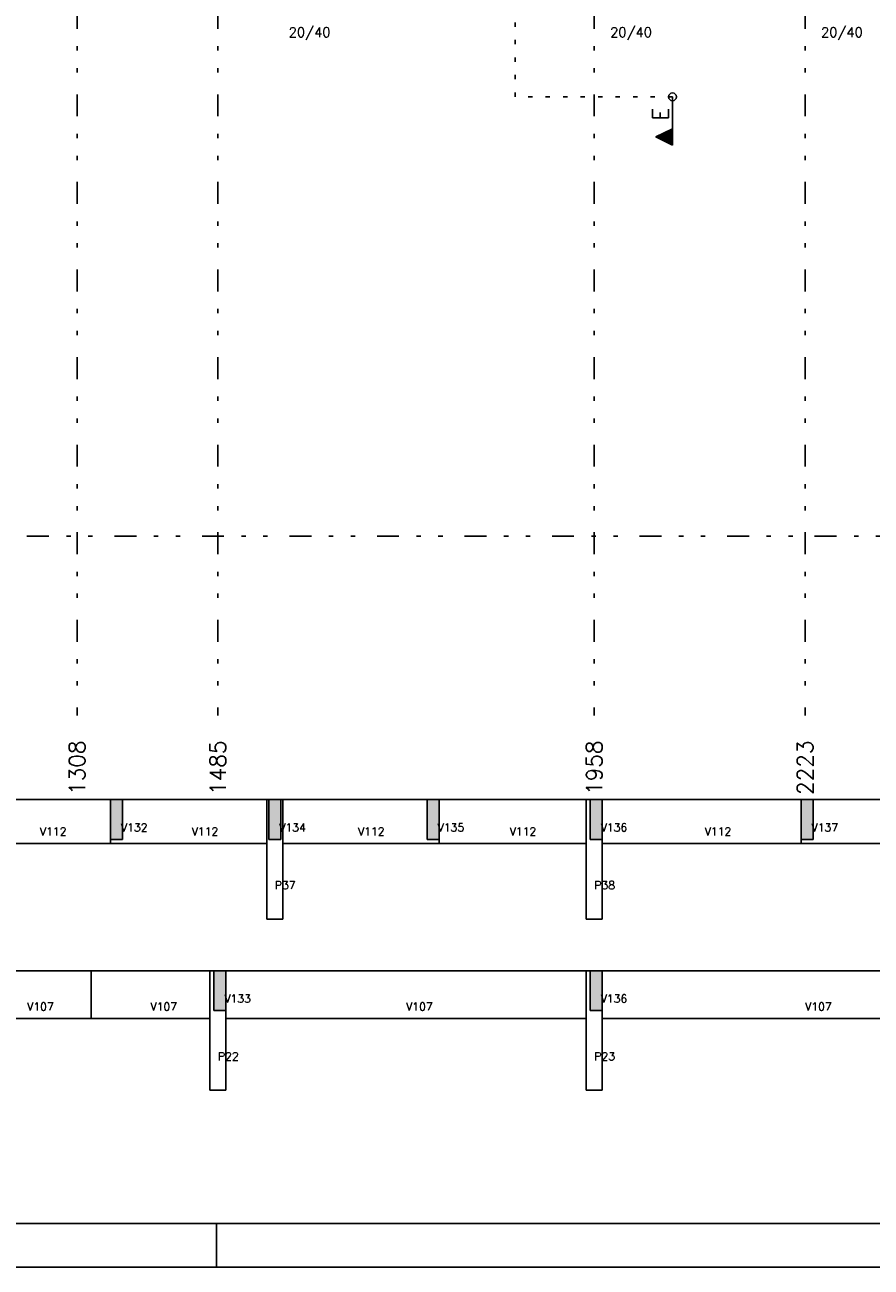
# Model space of a CAD drawing. Extents: x 0 to 119, y 0 to 84.
# Tile 3 of 14: x 41 to 60, y 0 to 28. Entities that reach past the tile are written whole.
import ezdxf

# ---------------------------------------------------------------- set-up
doc = ezdxf.new("R2010")
doc.units = 0
doc.header["$MEASUREMENT"] = 0
doc.linetypes.add('ESTILO_TQS_0002', pattern=[0.4, 0.1, -0.3])
doc.linetypes.add('ESTILO_TQS_0004', pattern=[2, 0.5, -0.4, 0.1, -0.4, 0.1, -0.5])
for name, color, linetype in [('1', 1, 'CONTINUOUS'), ('3', 3, 'CONTINUOUS'), ('6', 6, 'CONTINUOUS'), ('8', 8, 'CONTINUOUS'), ('9', 9, 'CONTINUOUS')]:
    doc.layers.add(name, color=color, linetype=linetype)
doc.styles.get("Standard").update_dxf_attribs({"font": 'ROMANS.SHX'})

msp = doc.modelspace()

# ---------------------------------------------------------------- linework, layer by layer
at = {"layer": '1', "linetype": 'ESTILO_TQS_0004'}
for p, q in [((41.715, 80.782), (41.715, 12.6)), ((44.933, 80.782), (44.933, 12.6)), ((53.533, 80.782), (53.533, 12.6)), ((58.351, 80.782), (58.351, 12.6)), ((12.569, 16.691), (78.533, 16.691))]:
    msp.add_line(p, q, dxfattribs=at)
at = {"layer": '1', "linetype": 'Continuous'}
for p, q in [((44.9, 0), (44.9, 1)), ((0, 0), (118.9, 0))]:
    msp.add_line(p, q, dxfattribs=at)
msp.add_circle((55.32, 26.726), 0.0909, dxfattribs=at)
at = {"layer": '3', "linetype": 'ESTILO_TQS_0002'}
for p, q in [((51.722, 26.726), (51.722, 51.911)), ((55.32, 26.726), (51.722, 26.726))]:
    msp.add_line(p, q, dxfattribs=at)
at = {"layer": '3', "linetype": 'Continuous'}
for p, q in [((55.319, 25.623), (55.319, 26.726)), ((55.32, 26.726), (55.32, 25.621)), ((54.943, 25.809), (55.319, 25.997)), ((54.947, 25.809), (55.319, 25.995)), ((54.972, 25.797), (54.972, 25.822)), ((55.001, 25.782), (55.001, 25.836)), ((55.03, 25.768), (55.03, 25.851)), ((55.059, 25.753), (55.059, 25.866)), ((55.088, 25.739), (55.088, 25.88)), ((55.117, 25.724), (55.117, 25.895)), ((55.146, 25.71), (55.146, 25.909)), ((55.175, 25.695), (55.175, 25.924)), ((55.204, 25.68), (55.204, 25.938)), ((55.233, 25.666), (55.233, 25.953)), ((55.262, 25.651), (55.262, 25.967)), ((55.291, 25.637), (55.291, 25.982)), ((55.32, 25.621), (54.943, 25.809)), ((55.319, 25.623), (54.947, 25.809))]:
    msp.add_line(p, q, dxfattribs=at)
msp.add_lwpolyline([(55.319, 25.623), (54.947, 25.809), (55.319, 25.995), (55.319, 25.623)], dxfattribs=at)
at = {"layer": '6', "linetype": 'Continuous'}
for p, q in [((42.478, 10.677), (39.115, 10.677)), ((42.478, 10.677), (42.478, 9.768)), ((42.751, 10.677), (42.478, 10.677)), ((46.051, 10.677), (42.751, 10.677)), ((42.751, 10.226), (42.751, 10.677)), ((46.051, 9.677), (46.051, 10.677)), ((46.051, 10.677), (46.051, 7.95)), ((46.096, 10.677), (46.051, 10.677)), ((46.096, 10.677), (46.096, 9.768)), ((46.369, 10.677), (46.096, 10.677)), ((46.369, 10.136), (46.369, 10.677)), ((46.415, 10.677), (46.369, 10.677)), ((49.715, 10.677), (46.415, 10.677)), ((46.415, 7.95), (46.415, 10.677)), ((49.715, 10.677), (49.715, 9.768)), ((49.987, 10.677), (49.715, 10.677)), ((53.351, 10.677), (49.987, 10.677)), ((49.987, 10.226), (49.987, 10.677)), ((53.351, 10.677), (53.351, 7.95)), ((53.442, 10.677), (53.351, 10.677)), ((53.442, 10.677), (53.442, 9.768)), ((53.715, 10.677), (53.442, 10.677)), ((58.26, 10.677), (53.715, 10.677)), ((53.715, 10.115), (53.715, 10.677)), ((58.26, 10.677), (58.26, 9.768)), ((58.533, 10.677), (58.26, 10.677)), ((62.987, 10.677), (58.533, 10.677)), ((58.533, 9.934), (58.533, 10.677)), ((42.751, 9.768), (42.751, 10.226)), ((49.987, 9.768), (49.987, 10.226)), ((46.369, 9.768), (46.369, 10.136)), ((53.715, 9.768), (53.715, 10.115)), ((58.533, 9.768), (58.533, 9.934)), ((39.115, 9.677), (42.478, 9.677)), ((42.478, 9.768), (42.478, 9.677)), ((42.478, 9.768), (42.613, 9.768)), ((42.478, 9.677), (42.615, 9.677)), ((42.613, 9.768), (42.751, 9.768)), ((42.615, 9.677), (42.751, 9.677)), ((42.751, 9.677), (46.051, 9.677)), ((46.096, 9.768), (46.259, 9.768)), ((46.259, 9.768), (46.369, 9.768)), ((46.415, 9.677), (49.715, 9.677)), ((49.715, 9.768), (49.85, 9.768)), ((49.715, 9.677), (49.851, 9.677)), ((49.85, 9.768), (49.987, 9.768)), ((49.851, 9.677), (49.987, 9.677)), ((49.987, 9.677), (49.987, 9.768)), ((49.987, 9.677), (53.351, 9.677)), ((53.442, 9.768), (53.604, 9.768)), ((53.604, 9.768), (53.715, 9.768)), ((53.715, 9.768), (53.715, 9.677)), ((53.715, 7.95), (53.715, 9.768)), ((53.715, 9.677), (58.26, 9.677)), ((58.26, 9.768), (58.26, 9.677)), ((58.26, 9.768), (58.483, 9.768)), ((58.26, 9.677), (58.396, 9.677)), ((58.396, 9.677), (58.533, 9.677)), ((58.483, 9.768), (58.533, 9.768)), ((58.533, 9.677), (62.987, 9.677)), ((46.051, 7.95), (46.415, 7.95)), ((53.351, 7.95), (53.715, 7.95)), ((41.896, 6.768), (39.115, 6.768)), ((42.033, 6.768), (41.896, 6.768)), ((42.033, 6.768), (42.033, 5.677)), ((42.169, 6.768), (42.033, 6.768)), ((44.751, 6.768), (42.169, 6.768)), ((44.751, 6.768), (44.751, 4.041)), ((44.842, 6.768), (44.751, 6.768)), ((44.842, 6.768), (44.842, 5.859)), ((45.115, 6.768), (44.842, 6.768)), ((45.115, 6.768), (45.115, 5.677)), ((53.351, 6.768), (45.115, 6.768)), ((45.115, 6.343), (45.115, 6.768)), ((45.115, 4.041), (45.115, 6.768)), ((53.351, 5.677), (53.351, 6.768)), ((53.351, 6.768), (53.351, 4.041)), ((53.442, 6.768), (53.351, 6.768)), ((53.442, 6.768), (53.442, 5.859)), ((53.715, 6.768), (53.442, 6.768)), ((62.987, 6.768), (53.715, 6.768)), ((53.715, 6.343), (53.715, 6.768)), ((45.115, 5.859), (45.115, 6.343)), ((53.715, 5.859), (53.715, 6.343)), ((39.115, 5.677), (41.896, 5.677)), ((41.896, 5.677), (42.033, 5.677)), ((42.033, 5.677), (42.169, 5.677)), ((42.169, 5.677), (44.751, 5.677)), ((44.842, 5.859), (44.969, 5.859)), ((44.969, 5.859), (45.115, 5.859)), ((45.115, 5.677), (53.351, 5.677)), ((53.442, 5.859), (53.569, 5.859)), ((53.569, 5.859), (53.715, 5.859)), ((53.715, 4.041), (53.715, 5.859)), ((53.715, 5.677), (62.987, 5.677)), ((44.751, 4.041), (45.115, 4.041)), ((53.351, 4.041), (53.715, 4.041))]:
    msp.add_line(p, q, dxfattribs=at)
at = {"layer": '8', "linetype": 'Continuous'}
msp.add_line((2.5, 1), (117.9, 1), dxfattribs=at)
at = {"layer": '9', "linetype": 'Continuous'}
for points in [[(42.478, 10.677), (42.478, 10.218), (42.478, 9.768)], [(42.478, 10.677), (42.478, 9.768), (42.613, 9.768)], [(42.478, 10.677), (42.613, 9.768), (42.751, 9.768)], [(42.478, 10.677), (42.751, 9.768), (42.751, 10.226)], [(42.478, 10.677), (42.751, 10.226), (42.751, 10.677)], [(42.478, 10.677), (42.751, 10.677), (42.613, 10.677)], [(42.478, 10.677), (42.613, 10.677), (42.478, 10.677)], [(46.096, 10.677), (46.096, 10.308), (46.096, 9.768)], [(46.096, 10.677), (46.096, 9.768), (46.259, 9.768)], [(46.096, 10.677), (46.259, 9.768), (46.369, 9.768)], [(46.096, 10.677), (46.369, 9.768), (46.369, 10.136)], [(46.096, 10.677), (46.369, 10.136), (46.369, 10.677)], [(46.096, 10.677), (46.369, 10.677), (46.259, 10.677)], [(46.096, 10.677), (46.259, 10.677), (46.096, 10.677)], [(49.715, 10.677), (49.715, 10.218), (49.715, 9.768)], [(49.715, 10.677), (49.715, 9.768), (49.85, 9.768)], [(49.715, 10.677), (49.85, 9.768), (49.987, 9.768)], [(49.715, 10.677), (49.987, 9.768), (49.987, 10.226)], [(49.715, 10.677), (49.987, 10.226), (49.987, 10.677)], [(49.715, 10.677), (49.987, 10.677), (49.85, 10.677)], [(49.715, 10.677), (49.85, 10.677), (49.715, 10.677)], [(53.442, 10.677), (53.442, 10.308), (53.442, 9.768)], [(53.442, 10.677), (53.442, 9.768), (53.604, 9.768)], [(53.442, 10.677), (53.604, 9.768), (53.715, 9.768)], [(53.442, 10.677), (53.715, 9.768), (53.715, 10.115)], [(53.442, 10.677), (53.715, 10.115), (53.715, 10.677)], [(53.442, 10.677), (53.715, 10.677), (53.604, 10.677)], [(53.442, 10.677), (53.604, 10.677), (53.442, 10.677)], [(58.26, 10.677), (58.26, 10.511), (58.26, 9.768)], [(58.26, 10.677), (58.26, 9.768), (58.483, 9.768)], [(58.26, 10.677), (58.483, 9.768), (58.533, 9.768)], [(58.26, 10.677), (58.533, 9.768), (58.533, 9.934)], [(58.26, 10.677), (58.533, 9.934), (58.533, 10.677)], [(58.26, 10.677), (58.533, 10.677), (58.483, 10.677)], [(58.26, 10.677), (58.483, 10.677), (58.26, 10.677)], [(44.842, 6.768), (44.842, 6.284), (44.842, 5.859)], [(44.842, 6.768), (44.842, 5.859), (44.969, 5.859)], [(44.842, 6.768), (44.969, 5.859), (45.115, 5.859)], [(44.842, 6.768), (45.115, 5.859), (45.115, 6.343)], [(44.842, 6.768), (45.115, 6.343), (45.115, 6.768)], [(44.842, 6.768), (45.115, 6.768), (44.969, 6.768)], [(44.842, 6.768), (44.969, 6.768), (44.842, 6.768)], [(53.442, 6.768), (53.442, 6.284), (53.442, 5.859)], [(53.442, 6.768), (53.442, 5.859), (53.569, 5.859)], [(53.442, 6.768), (53.569, 5.859), (53.715, 5.859)], [(53.442, 6.768), (53.715, 5.859), (53.715, 6.343)], [(53.442, 6.768), (53.715, 6.343), (53.715, 6.768)], [(53.442, 6.768), (53.715, 6.768), (53.569, 6.768)], [(53.442, 6.768), (53.569, 6.768), (53.442, 6.768)]]:
    msp.add_solid(points, dxfattribs=at)

# ---------------------------------------------------------------- texts
at = {"layer": '1', "linetype": 'Continuous'}
for s, p in [('1308', (41.896, 10.782)), ('1485', (45.115, 10.782)), ('1958', (53.715, 10.782)), ('2223', (58.533, 10.782))]:
    msp.add_text(s, height=0.3636, rotation=90, dxfattribs=at).set_placement(p)
for s, p in [('V112', (40.865, 9.859)), ('V132', (42.716, 9.95)), ('V112', (44.333, 9.859)), ('V134', (46.334, 9.95)), ('V112', (48.133, 9.859)), ('V135', (49.952, 9.95)), ('V112', (51.601, 9.859)), ('V136', (53.679, 9.95)), ('V112', (56.056, 9.859)), ('V137', (58.497, 9.95)), ('P37', (46.233, 8.631)), ('P38', (53.533, 8.631)), ('V107', (40.574, 5.859)), ('V107', (43.392, 5.859)), ('V133', (45.079, 6.041)), ('V107', (49.233, 5.859)), ('V136', (53.679, 6.041)), ('V107', (58.351, 5.859)), ('P22', (44.933, 4.722)), ('P23', (53.533, 4.722))]:
    msp.add_text(s, height=0.1818, dxfattribs=at).set_placement(p)
at = {"layer": '3', "linetype": 'Continuous'}
for p in [(46.551, 28.091), (53.896, 28.091), (58.715, 28.091)]:
    msp.add_text('20/40', height=0.2182, dxfattribs=at).set_placement(p)
msp.add_text('E', height=0.364, rotation=90, dxfattribs=at).set_placement((55.229, 26.181))

doc.saveas('drawing.dxf')
